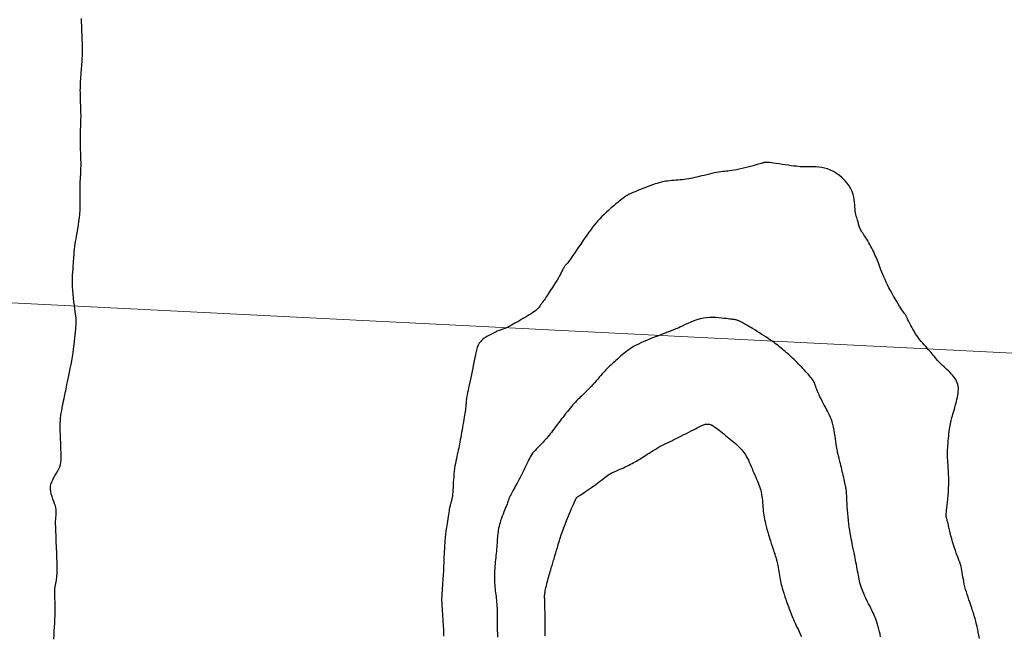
# Model space of a CAD drawing. Header units: millimetres. Extents: x 32690613 to 32693367, y 5343692 to 5344708.
# Tile 57 of 256: x 32692225 to 32692255, y 5343919 to 5343937. Entities that reach past the tile are written whole.
import ezdxf

# ---------------------------------------------------------------- set-up
doc = ezdxf.new("R2010")
doc.units = ezdxf.units.MM
doc.header["$LTSCALE"] = 20
doc.layers.get('0').update_dxf_attribs({"lineweight": 18})
doc.layers.get('Defpoints').update_dxf_attribs({"color": 11, "lineweight": 18})
for name, color, linetype in [('02-DGM_HL_495.00', 142, 'Continuous'), ('02-DGM_HL_495.50', 152, 'Continuous'), ('02-DGM_HL_496.00', 162, 'Continuous')]:
    doc.layers.add(name, color=color, linetype=linetype)

# ---------------------------------------------------------------- blocks, each defined once
blk = doc.blocks.new('A$C78070446')
blk.add_line((4469678.22, 5342449.778), (4469455.556, 5342469.755))

msp = doc.modelspace()

# ---------------------------------------------------------------- linework, layer by layer
at = {"layer": '02-DGM_HL_495.00', "elevation": 495, "flags": 128}
for points in [[(32692226.172, 5343918.49), (32692226.177, 5343918.614), (32692226.183, 5343918.736), (32692226.19, 5343918.857), (32692226.197, 5343918.977), (32692226.202, 5343919.094), (32692226.206, 5343919.209), (32692226.207, 5343919.321), (32692226.208, 5343919.428), (32692226.207, 5343919.529), (32692226.205, 5343919.624), (32692226.203, 5343919.711), (32692226.202, 5343919.789), (32692226.2, 5343919.857), (32692226.2, 5343919.914), (32692226.2, 5343919.962), (32692226.201, 5343920.001), (32692226.203, 5343920.035), (32692226.206, 5343920.063), (32692226.209, 5343920.089), (32692226.214, 5343920.113), (32692226.219, 5343920.137), (32692226.225, 5343920.163), (32692226.232, 5343920.191), (32692226.239, 5343920.223), (32692226.246, 5343920.258), (32692226.252, 5343920.299), (32692226.258, 5343920.344), (32692226.263, 5343920.396), (32692226.266, 5343920.455), (32692226.268, 5343920.521), (32692226.269, 5343920.595), (32692226.268, 5343920.673), (32692226.267, 5343920.757), (32692226.264, 5343920.845), (32692226.261, 5343920.936), (32692226.258, 5343921.028), (32692226.254, 5343921.122), (32692226.251, 5343921.215), (32692226.247, 5343921.308), (32692226.243, 5343921.398), (32692226.24, 5343921.486), (32692226.237, 5343921.57), (32692226.234, 5343921.649), (32692226.231, 5343921.722), (32692226.228, 5343921.788), (32692226.226, 5343921.847), (32692226.224, 5343921.899), (32692226.223, 5343921.945), (32692226.222, 5343921.987), (32692226.222, 5343922.026), (32692226.223, 5343922.063), (32692226.225, 5343922.099), (32692226.228, 5343922.135), (32692226.233, 5343922.173), (32692226.237, 5343922.212), (32692226.241, 5343922.253), (32692226.243, 5343922.297), (32692226.242, 5343922.345), (32692226.238, 5343922.396), (32692226.229, 5343922.451), (32692226.214, 5343922.51), (32692226.193, 5343922.574), (32692226.168, 5343922.642), (32692226.141, 5343922.714), (32692226.114, 5343922.788), (32692226.091, 5343922.863), (32692226.074, 5343922.939), (32692226.065, 5343923.014), (32692226.066, 5343923.088), (32692226.08, 5343923.16), (32692226.104, 5343923.231), (32692226.136, 5343923.299), (32692226.173, 5343923.367), (32692226.213, 5343923.433), (32692226.253, 5343923.498), (32692226.291, 5343923.562), (32692226.323, 5343923.626), (32692226.348, 5343923.69), (32692226.366, 5343923.753), (32692226.379, 5343923.816), (32692226.386, 5343923.879), (32692226.39, 5343923.942), (32692226.39, 5343924.004), (32692226.389, 5343924.067), (32692226.387, 5343924.129), (32692226.384, 5343924.192), (32692226.382, 5343924.254), (32692226.38, 5343924.317), (32692226.377, 5343924.379), (32692226.375, 5343924.441), (32692226.372, 5343924.504), (32692226.37, 5343924.566), (32692226.367, 5343924.629), (32692226.365, 5343924.691), (32692226.363, 5343924.754), (32692226.361, 5343924.818), (32692226.361, 5343924.882), (32692226.362, 5343924.948), (32692226.364, 5343925.016), (32692226.368, 5343925.085), (32692226.374, 5343925.157), (32692226.383, 5343925.232), (32692226.394, 5343925.308), (32692226.406, 5343925.385), (32692226.42, 5343925.461), (32692226.434, 5343925.537), (32692226.449, 5343925.61), (32692226.463, 5343925.679), (32692226.477, 5343925.745), (32692226.489, 5343925.806), (32692226.501, 5343925.863), (32692226.513, 5343925.919), (32692226.525, 5343925.976), (32692226.537, 5343926.036), (32692226.551, 5343926.1), (32692226.565, 5343926.17), (32692226.582, 5343926.249), (32692226.601, 5343926.339), (32692226.621, 5343926.437), (32692226.642, 5343926.542), (32692226.664, 5343926.653), (32692226.686, 5343926.769), (32692226.708, 5343926.888), (32692226.728, 5343927.007), (32692226.747, 5343927.127), (32692226.764, 5343927.245), (32692226.779, 5343927.359), (32692226.792, 5343927.469), (32692226.803, 5343927.574), (32692226.813, 5343927.671), (32692226.822, 5343927.761), (32692226.829, 5343927.84), (32692226.835, 5343927.909), (32692226.839, 5343927.966), (32692226.843, 5343928.014), (32692226.845, 5343928.057), (32692226.845, 5343928.097), (32692226.844, 5343928.138), (32692226.84, 5343928.183), (32692226.835, 5343928.235), (32692226.826, 5343928.298), (32692226.815, 5343928.373), (32692226.803, 5343928.461), (32692226.789, 5343928.558), (32692226.775, 5343928.664), (32692226.762, 5343928.775), (32692226.75, 5343928.89), (32692226.74, 5343929.008), (32692226.734, 5343929.126), (32692226.731, 5343929.242), (32692226.732, 5343929.355), (32692226.735, 5343929.463), (32692226.74, 5343929.566), (32692226.746, 5343929.663), (32692226.753, 5343929.751), (32692226.76, 5343929.83), (32692226.766, 5343929.898), (32692226.771, 5343929.955), (32692226.774, 5343930.002), (32692226.776, 5343930.04), (32692226.778, 5343930.071), (32692226.779, 5343930.096), (32692226.779, 5343930.117), (32692226.78, 5343930.135), (32692226.78, 5343930.152), (32692226.781, 5343930.169), (32692226.782, 5343930.188), (32692226.784, 5343930.21), (32692226.787, 5343930.236), (32692226.791, 5343930.268), (32692226.797, 5343930.307), (32692226.804, 5343930.355), (32692226.813, 5343930.412), (32692226.825, 5343930.481), (32692226.838, 5343930.558), (32692226.853, 5343930.641), (32692226.868, 5343930.729), (32692226.883, 5343930.819), (32692226.898, 5343930.908), (32692226.912, 5343930.994), (32692226.925, 5343931.075), (32692226.935, 5343931.149), (32692226.944, 5343931.217), (32692226.951, 5343931.28), (32692226.956, 5343931.34), (32692226.96, 5343931.397), (32692226.963, 5343931.455), (32692226.964, 5343931.513), (32692226.965, 5343931.574), (32692226.964, 5343931.638), (32692226.964, 5343931.706), (32692226.963, 5343931.776), (32692226.961, 5343931.849), (32692226.96, 5343931.922), (32692226.96, 5343931.997), (32692226.96, 5343932.072), (32692226.961, 5343932.146), (32692226.963, 5343932.219), (32692226.966, 5343932.292), (32692226.969, 5343932.363), (32692226.973, 5343932.432), (32692226.977, 5343932.501), (32692226.98, 5343932.567), (32692226.983, 5343932.633), (32692226.986, 5343932.696), (32692226.987, 5343932.758), (32692226.988, 5343932.818), (32692226.987, 5343932.878), (32692226.986, 5343932.937), (32692226.985, 5343932.996), (32692226.983, 5343933.056), (32692226.981, 5343933.116), (32692226.978, 5343933.178), (32692226.976, 5343933.241), (32692226.974, 5343933.305), (32692226.971, 5343933.371), (32692226.97, 5343933.437), (32692226.968, 5343933.503), (32692226.967, 5343933.568), (32692226.967, 5343933.633), (32692226.967, 5343933.696), (32692226.969, 5343933.758), (32692226.971, 5343933.818), (32692226.974, 5343933.878), (32692226.977, 5343933.936), (32692226.98, 5343933.994), (32692226.982, 5343934.052), (32692226.984, 5343934.111), (32692226.986, 5343934.169), (32692226.987, 5343934.229), (32692226.987, 5343934.289), (32692226.986, 5343934.35), (32692226.985, 5343934.411), (32692226.983, 5343934.473), (32692226.981, 5343934.535), (32692226.979, 5343934.598), (32692226.976, 5343934.66), (32692226.974, 5343934.723), (32692226.971, 5343934.785), (32692226.969, 5343934.848), (32692226.968, 5343934.912), (32692226.967, 5343934.975), (32692226.966, 5343935.04), (32692226.967, 5343935.106), (32692226.968, 5343935.172), (32692226.97, 5343935.24), (32692226.974, 5343935.308), (32692226.978, 5343935.377), (32692226.982, 5343935.445), (32692226.987, 5343935.513), (32692226.993, 5343935.58), (32692226.998, 5343935.646), (32692227.004, 5343935.71), (32692227.009, 5343935.771), (32692227.014, 5343935.832), (32692227.018, 5343935.891), (32692227.023, 5343935.95), (32692227.026, 5343936.009), (32692227.029, 5343936.07), (32692227.031, 5343936.132), (32692227.032, 5343936.196), (32692227.033, 5343936.264), (32692227.032, 5343936.333), (32692227.031, 5343936.404), (32692227.029, 5343936.475), (32692227.027, 5343936.546), (32692227.025, 5343936.615), (32692227.022, 5343936.683), (32692227.02, 5343936.747), (32692227.017, 5343936.807), (32692227.015, 5343936.865), (32692227.013, 5343936.919), (32692227.011, 5343936.971), (32692227.009, 5343937.02), (32692227.007, 5343937.069), (32692227.005, 5343937.116), (32692227.003, 5343937.163), (32692227.002, 5343937.21)], [(32692254.056, 5343918.508), (32692254.04, 5343918.608), (32692254.023, 5343918.701), (32692254.005, 5343918.786), (32692253.988, 5343918.863), (32692253.972, 5343918.93), (32692253.958, 5343918.987), (32692253.946, 5343919.035), (32692253.936, 5343919.075), (32692253.927, 5343919.11), (32692253.918, 5343919.14), (32692253.91, 5343919.167), (32692253.902, 5343919.192), (32692253.894, 5343919.218), (32692253.886, 5343919.246), (32692253.877, 5343919.276), (32692253.866, 5343919.309), (32692253.854, 5343919.346), (32692253.841, 5343919.387), (32692253.826, 5343919.434), (32692253.808, 5343919.486), (32692253.788, 5343919.544), (32692253.766, 5343919.609), (32692253.742, 5343919.68), (32692253.716, 5343919.755), (32692253.691, 5343919.833), (32692253.665, 5343919.913), (32692253.641, 5343919.993), (32692253.62, 5343920.073), (32692253.601, 5343920.151), (32692253.585, 5343920.225), (32692253.573, 5343920.297), (32692253.562, 5343920.365), (32692253.552, 5343920.432), (32692253.542, 5343920.497), (32692253.531, 5343920.561), (32692253.519, 5343920.623), (32692253.504, 5343920.685), (32692253.486, 5343920.747), (32692253.464, 5343920.81), (32692253.441, 5343920.874), (32692253.415, 5343920.94), (32692253.388, 5343921.009), (32692253.36, 5343921.082), (32692253.332, 5343921.16), (32692253.304, 5343921.243), (32692253.276, 5343921.331), (32692253.25, 5343921.423), (32692253.225, 5343921.517), (32692253.201, 5343921.61), (32692253.179, 5343921.701), (32692253.159, 5343921.786), (32692253.141, 5343921.863), (32692253.124, 5343921.931), (32692253.111, 5343921.987), (32692253.099, 5343922.032), (32692253.089, 5343922.069), (32692253.081, 5343922.097), (32692253.074, 5343922.119), (32692253.069, 5343922.136), (32692253.065, 5343922.15), (32692253.061, 5343922.162), (32692253.058, 5343922.173), (32692253.056, 5343922.185), (32692253.055, 5343922.2), (32692253.055, 5343922.219), (32692253.056, 5343922.245), (32692253.059, 5343922.28), (32692253.063, 5343922.324), (32692253.069, 5343922.381), (32692253.077, 5343922.45), (32692253.086, 5343922.531), (32692253.096, 5343922.622), (32692253.106, 5343922.72), (32692253.115, 5343922.825), (32692253.124, 5343922.933), (32692253.13, 5343923.044), (32692253.134, 5343923.154), (32692253.135, 5343923.263), (32692253.134, 5343923.369), (32692253.13, 5343923.471), (32692253.125, 5343923.569), (32692253.12, 5343923.66), (32692253.114, 5343923.744), (32692253.108, 5343923.82), (32692253.103, 5343923.888), (32692253.099, 5343923.945), (32692253.096, 5343923.995), (32692253.094, 5343924.04), (32692253.094, 5343924.081), (32692253.095, 5343924.122), (32692253.096, 5343924.165), (32692253.099, 5343924.211), (32692253.103, 5343924.263), (32692253.107, 5343924.324), (32692253.113, 5343924.391), (32692253.119, 5343924.462), (32692253.125, 5343924.537), (32692253.133, 5343924.612), (32692253.14, 5343924.686), (32692253.148, 5343924.757), (32692253.156, 5343924.823), (32692253.164, 5343924.883), (32692253.173, 5343924.937), (32692253.182, 5343924.987), (32692253.192, 5343925.034), (32692253.202, 5343925.08), (32692253.214, 5343925.126), (32692253.227, 5343925.174), (32692253.242, 5343925.225), (32692253.258, 5343925.28), (32692253.275, 5343925.338), (32692253.293, 5343925.399), (32692253.312, 5343925.463), (32692253.33, 5343925.527), (32692253.348, 5343925.592), (32692253.365, 5343925.657), (32692253.381, 5343925.721), (32692253.395, 5343925.784), (32692253.407, 5343925.844), (32692253.416, 5343925.903), (32692253.422, 5343925.96), (32692253.425, 5343926.015), (32692253.423, 5343926.069), (32692253.417, 5343926.122), (32692253.406, 5343926.173), (32692253.39, 5343926.223), (32692253.368, 5343926.271), (32692253.343, 5343926.318), (32692253.313, 5343926.364), (32692253.28, 5343926.409), (32692253.244, 5343926.453), (32692253.205, 5343926.496), (32692253.165, 5343926.539), (32692253.123, 5343926.581), (32692253.08, 5343926.622), (32692253.036, 5343926.662), (32692252.993, 5343926.703), (32692252.95, 5343926.742), (32692252.908, 5343926.781), (32692252.868, 5343926.82), (32692252.831, 5343926.858), (32692252.796, 5343926.896), (32692252.763, 5343926.934), (32692252.731, 5343926.972), (32692252.7, 5343927.01), (32692252.669, 5343927.05), (32692252.637, 5343927.09), (32692252.603, 5343927.131), (32692252.566, 5343927.173), (32692252.527, 5343927.218), (32692252.484, 5343927.264), (32692252.44, 5343927.312), (32692252.395, 5343927.363), (32692252.348, 5343927.415), (32692252.301, 5343927.47), (32692252.255, 5343927.527), (32692252.21, 5343927.586), (32692252.167, 5343927.648), (32692252.126, 5343927.711), (32692252.087, 5343927.775), (32692252.05, 5343927.837), (32692252.017, 5343927.897), (32692251.987, 5343927.954), (32692251.96, 5343928.006), (32692251.938, 5343928.052), (32692251.919, 5343928.091), (32692251.904, 5343928.125), (32692251.891, 5343928.152), (32692251.881, 5343928.176), (32692251.872, 5343928.196), (32692251.864, 5343928.214), (32692251.855, 5343928.23), (32692251.846, 5343928.245), (32692251.836, 5343928.26), (32692251.824, 5343928.277), (32692251.809, 5343928.297), (32692251.792, 5343928.32), (32692251.772, 5343928.348), (32692251.748, 5343928.382), (32692251.72, 5343928.423), (32692251.688, 5343928.473), (32692251.65, 5343928.531), (32692251.609, 5343928.598), (32692251.565, 5343928.671), (32692251.519, 5343928.749), (32692251.471, 5343928.832), (32692251.424, 5343928.917), (32692251.377, 5343929.003), (32692251.332, 5343929.089), (32692251.29, 5343929.174), (32692251.251, 5343929.256), (32692251.214, 5343929.337), (32692251.18, 5343929.414), (32692251.148, 5343929.489), (32692251.119, 5343929.561), (32692251.092, 5343929.628), (32692251.067, 5343929.692), (32692251.044, 5343929.752), (32692251.023, 5343929.808), (32692251.003, 5343929.861), (32692250.983, 5343929.912), (32692250.963, 5343929.962), (32692250.943, 5343930.012), (32692250.921, 5343930.063), (32692250.898, 5343930.114), (32692250.873, 5343930.168), (32692250.845, 5343930.223), (32692250.816, 5343930.279), (32692250.786, 5343930.335), (32692250.755, 5343930.391), (32692250.724, 5343930.445), (32692250.694, 5343930.498), (32692250.663, 5343930.548), (32692250.633, 5343930.596), (32692250.605, 5343930.64), (32692250.578, 5343930.682), (32692250.553, 5343930.721), (32692250.529, 5343930.758), (32692250.507, 5343930.793), (32692250.488, 5343930.826), (32692250.471, 5343930.858), (32692250.457, 5343930.888), (32692250.445, 5343930.917), (32692250.435, 5343930.945), (32692250.426, 5343930.974), (32692250.418, 5343931.002), (32692250.41, 5343931.031), (32692250.402, 5343931.062), (32692250.393, 5343931.094), (32692250.383, 5343931.128), (32692250.372, 5343931.164), (32692250.36, 5343931.204), (32692250.348, 5343931.246), (32692250.337, 5343931.293), (32692250.327, 5343931.343), (32692250.318, 5343931.398), (32692250.311, 5343931.458), (32692250.306, 5343931.523), (32692250.301, 5343931.592), (32692250.295, 5343931.666), (32692250.286, 5343931.743), (32692250.271, 5343931.822), (32692250.251, 5343931.904), (32692250.222, 5343931.988), (32692250.182, 5343932.072), (32692250.131, 5343932.157), (32692250.07, 5343932.24), (32692250, 5343932.321), (32692249.923, 5343932.398), (32692249.84, 5343932.469), (32692249.753, 5343932.533), (32692249.663, 5343932.59), (32692249.572, 5343932.636), (32692249.482, 5343932.672), (32692249.392, 5343932.698), (32692249.305, 5343932.716), (32692249.22, 5343932.727), (32692249.139, 5343932.733), (32692249.063, 5343932.735), (32692248.991, 5343932.734), (32692248.925, 5343932.733), (32692248.866, 5343932.732), (32692248.811, 5343932.732), (32692248.758, 5343932.733), (32692248.707, 5343932.735), (32692248.653, 5343932.738), (32692248.596, 5343932.743), (32692248.533, 5343932.75), (32692248.462, 5343932.758), (32692248.382, 5343932.769), (32692248.294, 5343932.781), (32692248.203, 5343932.795), (32692248.11, 5343932.808), (32692248.019, 5343932.822), (32692247.933, 5343932.834), (32692247.854, 5343932.845), (32692247.785, 5343932.855), (32692247.728, 5343932.861), (32692247.683, 5343932.866), (32692247.647, 5343932.868), (32692247.62, 5343932.868), (32692247.598, 5343932.867), (32692247.581, 5343932.865), (32692247.566, 5343932.862), (32692247.552, 5343932.858), (32692247.538, 5343932.853), (32692247.521, 5343932.848), (32692247.501, 5343932.842), (32692247.476, 5343932.834), (32692247.445, 5343932.825), (32692247.406, 5343932.814), (32692247.36, 5343932.801), (32692247.303, 5343932.785), (32692247.236, 5343932.767), (32692247.16, 5343932.746), (32692247.079, 5343932.725), (32692246.993, 5343932.704), (32692246.906, 5343932.683), (32692246.821, 5343932.663), (32692246.739, 5343932.646), (32692246.663, 5343932.631), (32692246.595, 5343932.62), (32692246.534, 5343932.612), (32692246.478, 5343932.607), (32692246.425, 5343932.602), (32692246.373, 5343932.597), (32692246.32, 5343932.592), (32692246.265, 5343932.586), (32692246.205, 5343932.577), (32692246.14, 5343932.565), (32692246.071, 5343932.55), (32692245.997, 5343932.533), (32692245.921, 5343932.515), (32692245.843, 5343932.496), (32692245.766, 5343932.477), (32692245.69, 5343932.458), (32692245.616, 5343932.44), (32692245.545, 5343932.423), (32692245.478, 5343932.408), (32692245.413, 5343932.394), (32692245.349, 5343932.382), (32692245.287, 5343932.371), (32692245.226, 5343932.361), (32692245.164, 5343932.352), (32692245.103, 5343932.345), (32692245.04, 5343932.338), (32692244.976, 5343932.333), (32692244.913, 5343932.327), (32692244.85, 5343932.322), (32692244.787, 5343932.317), (32692244.726, 5343932.311), (32692244.667, 5343932.305), (32692244.609, 5343932.297), (32692244.554, 5343932.288), (32692244.501, 5343932.277), (32692244.449, 5343932.265), (32692244.397, 5343932.251), (32692244.345, 5343932.236), (32692244.29, 5343932.218), (32692244.234, 5343932.199), (32692244.174, 5343932.177), (32692244.111, 5343932.153), (32692244.045, 5343932.128), (32692243.978, 5343932.102), (32692243.911, 5343932.076), (32692243.847, 5343932.051), (32692243.786, 5343932.027), (32692243.73, 5343932.004), (32692243.681, 5343931.985), (32692243.64, 5343931.968), (32692243.605, 5343931.954), (32692243.576, 5343931.942), (32692243.552, 5343931.932), (32692243.531, 5343931.923), (32692243.513, 5343931.914), (32692243.496, 5343931.906), (32692243.479, 5343931.896), (32692243.461, 5343931.886), (32692243.44, 5343931.874), (32692243.417, 5343931.859), (32692243.391, 5343931.841), (32692243.359, 5343931.818), (32692243.322, 5343931.791), (32692243.279, 5343931.757), (32692243.229, 5343931.717), (32692243.171, 5343931.67), (32692243.106, 5343931.617), (32692243.037, 5343931.559), (32692242.965, 5343931.497), (32692242.892, 5343931.432), (32692242.819, 5343931.366), (32692242.748, 5343931.3), (32692242.68, 5343931.234), (32692242.618, 5343931.169), (32692242.56, 5343931.106), (32692242.505, 5343931.042), (32692242.452, 5343930.977), (32692242.399, 5343930.91), (32692242.346, 5343930.838), (32692242.291, 5343930.763), (32692242.234, 5343930.681), (32692242.173, 5343930.593), (32692242.11, 5343930.501), (32692242.045, 5343930.407), (32692241.982, 5343930.313), (32692241.92, 5343930.223), (32692241.862, 5343930.138), (32692241.81, 5343930.061), (32692241.765, 5343929.995), (32692241.727, 5343929.941), (32692241.697, 5343929.899), (32692241.673, 5343929.867), (32692241.654, 5343929.842), (32692241.639, 5343929.824), (32692241.627, 5343929.811), (32692241.618, 5343929.801), (32692241.609, 5343929.793), (32692241.6, 5343929.785), (32692241.592, 5343929.776), (32692241.582, 5343929.766), (32692241.573, 5343929.756), (32692241.564, 5343929.743), (32692241.554, 5343929.729), (32692241.544, 5343929.713), (32692241.533, 5343929.694), (32692241.522, 5343929.672), (32692241.51, 5343929.647), (32692241.496, 5343929.618), (32692241.479, 5343929.583), (32692241.459, 5343929.544), (32692241.435, 5343929.498), (32692241.406, 5343929.445), (32692241.372, 5343929.385), (32692241.331, 5343929.317), (32692241.286, 5343929.244), (32692241.237, 5343929.167), (32692241.187, 5343929.089), (32692241.137, 5343929.011), (32692241.088, 5343928.938), (32692241.043, 5343928.869), (32692241.002, 5343928.809), (32692240.968, 5343928.758), (32692240.939, 5343928.716), (32692240.915, 5343928.682), (32692240.895, 5343928.653), (32692240.878, 5343928.629), (32692240.863, 5343928.608), (32692240.85, 5343928.589), (32692240.837, 5343928.57), (32692240.824, 5343928.55), (32692240.81, 5343928.529), (32692240.794, 5343928.507), (32692240.775, 5343928.483), (32692240.752, 5343928.457), (32692240.725, 5343928.43), (32692240.691, 5343928.401), (32692240.651, 5343928.37), (32692240.604, 5343928.337), (32692240.551, 5343928.302), (32692240.493, 5343928.267), (32692240.432, 5343928.23), (32692240.368, 5343928.193), (32692240.303, 5343928.156), (32692240.239, 5343928.12), (32692240.176, 5343928.084), (32692240.117, 5343928.05), (32692240.06, 5343928.018), (32692240.007, 5343927.987), (32692239.957, 5343927.959), (32692239.91, 5343927.933), (32692239.866, 5343927.909), (32692239.826, 5343927.889), (32692239.79, 5343927.871), (32692239.757, 5343927.857), (32692239.726, 5343927.845), (32692239.698, 5343927.835), (32692239.671, 5343927.826), (32692239.644, 5343927.818), (32692239.617, 5343927.809), (32692239.589, 5343927.799), (32692239.56, 5343927.788), (32692239.528, 5343927.774), (32692239.493, 5343927.758), (32692239.457, 5343927.74), (32692239.419, 5343927.721), (32692239.38, 5343927.701), (32692239.34, 5343927.68), (32692239.299, 5343927.658), (32692239.258, 5343927.636), (32692239.216, 5343927.615), (32692239.174, 5343927.592), (32692239.134, 5343927.566), (32692239.094, 5343927.537), (32692239.056, 5343927.502), (32692239.02, 5343927.461), (32692238.987, 5343927.412), (32692238.956, 5343927.353), (32692238.929, 5343927.284), (32692238.905, 5343927.206), (32692238.883, 5343927.121), (32692238.863, 5343927.029), (32692238.844, 5343926.932), (32692238.825, 5343926.831), (32692238.806, 5343926.729), (32692238.787, 5343926.627), (32692238.767, 5343926.525), (32692238.747, 5343926.425), (32692238.726, 5343926.329), (32692238.706, 5343926.236), (32692238.686, 5343926.148), (32692238.667, 5343926.066), (32692238.651, 5343925.991), (32692238.636, 5343925.924), (32692238.624, 5343925.865), (32692238.615, 5343925.813), (32692238.607, 5343925.768), (32692238.601, 5343925.729), (32692238.597, 5343925.693), (32692238.593, 5343925.659), (32692238.59, 5343925.628), (32692238.588, 5343925.596), (32692238.585, 5343925.564), (32692238.582, 5343925.529), (32692238.578, 5343925.493), (32692238.574, 5343925.453), (32692238.569, 5343925.409), (32692238.563, 5343925.361), (32692238.555, 5343925.307), (32692238.546, 5343925.248), (32692238.536, 5343925.181), (32692238.524, 5343925.11), (32692238.511, 5343925.034), (32692238.497, 5343924.956), (32692238.483, 5343924.877), (32692238.469, 5343924.797), (32692238.455, 5343924.719), (32692238.441, 5343924.643), (32692238.428, 5343924.572), (32692238.416, 5343924.503), (32692238.403, 5343924.438), (32692238.391, 5343924.374), (32692238.379, 5343924.312), (32692238.367, 5343924.25), (32692238.354, 5343924.189), (32692238.341, 5343924.126), (32692238.326, 5343924.062), (32692238.312, 5343923.997), (32692238.297, 5343923.929), (32692238.282, 5343923.86), (32692238.268, 5343923.788), (32692238.254, 5343923.714), (32692238.242, 5343923.637), (32692238.232, 5343923.557), (32692238.223, 5343923.474), (32692238.216, 5343923.39), (32692238.21, 5343923.305), (32692238.205, 5343923.221), (32692238.201, 5343923.139), (32692238.197, 5343923.062), (32692238.192, 5343922.989), (32692238.188, 5343922.922), (32692238.182, 5343922.863), (32692238.176, 5343922.811), (32692238.169, 5343922.766), (32692238.162, 5343922.726), (32692238.155, 5343922.691), (32692238.148, 5343922.66), (32692238.141, 5343922.632), (32692238.134, 5343922.607), (32692238.127, 5343922.584), (32692238.12, 5343922.562), (32692238.114, 5343922.539), (32692238.107, 5343922.514), (32692238.1, 5343922.486), (32692238.093, 5343922.453), (32692238.085, 5343922.414), (32692238.077, 5343922.368), (32692238.068, 5343922.313), (32692238.058, 5343922.252), (32692238.047, 5343922.187), (32692238.037, 5343922.118), (32692238.026, 5343922.05), (32692238.016, 5343921.982), (32692238.007, 5343921.918), (32692237.998, 5343921.86), (32692237.99, 5343921.808), (32692237.983, 5343921.762), (32692237.977, 5343921.718), (32692237.971, 5343921.675), (32692237.965, 5343921.631), (32692237.96, 5343921.582), (32692237.956, 5343921.528), (32692237.951, 5343921.465), (32692237.946, 5343921.393), (32692237.941, 5343921.312), (32692237.936, 5343921.227), (32692237.932, 5343921.139), (32692237.927, 5343921.052), (32692237.923, 5343920.969), (32692237.92, 5343920.892), (32692237.917, 5343920.823), (32692237.915, 5343920.766), (32692237.914, 5343920.718), (32692237.913, 5343920.677), (32692237.912, 5343920.638), (32692237.91, 5343920.601), (32692237.908, 5343920.561), (32692237.906, 5343920.517), (32692237.903, 5343920.465), (32692237.899, 5343920.403), (32692237.894, 5343920.334), (32692237.888, 5343920.259), (32692237.882, 5343920.18), (32692237.877, 5343920.101), (32692237.871, 5343920.024), (32692237.866, 5343919.95), (32692237.861, 5343919.883), (32692237.858, 5343919.825), (32692237.856, 5343919.773), (32692237.854, 5343919.725), (32692237.854, 5343919.68), (32692237.854, 5343919.635), (32692237.856, 5343919.587), (32692237.858, 5343919.534), (32692237.861, 5343919.475), (32692237.866, 5343919.407), (32692237.871, 5343919.332), (32692237.876, 5343919.252), (32692237.882, 5343919.171), (32692237.888, 5343919.089), (32692237.893, 5343919.01), (32692237.898, 5343918.936), (32692237.902, 5343918.87), (32692237.906, 5343918.812), (32692237.908, 5343918.761), (32692237.91, 5343918.715), (32692237.911, 5343918.672), (32692237.912, 5343918.629), (32692237.912, 5343918.584)]]:
    msp.add_lwpolyline(points, dxfattribs=at)
at = {"layer": '02-DGM_HL_495.50', "elevation": 495.5, "flags": 128}
msp.add_lwpolyline([(32692251.08, 5343918.563), (32692251.063, 5343918.638), (32692251.044, 5343918.714), (32692251.024, 5343918.791), (32692251.005, 5343918.867), (32692250.985, 5343918.939), (32692250.965, 5343919.005), (32692250.946, 5343919.065), (32692250.926, 5343919.119), (32692250.906, 5343919.169), (32692250.886, 5343919.218), (32692250.863, 5343919.266), (32692250.839, 5343919.315), (32692250.813, 5343919.368), (32692250.783, 5343919.427), (32692250.751, 5343919.491), (32692250.716, 5343919.561), (32692250.68, 5343919.635), (32692250.643, 5343919.711), (32692250.608, 5343919.788), (32692250.574, 5343919.864), (32692250.542, 5343919.938), (32692250.515, 5343920.007), (32692250.492, 5343920.072), (32692250.472, 5343920.132), (32692250.457, 5343920.19), (32692250.443, 5343920.245), (32692250.432, 5343920.3), (32692250.421, 5343920.356), (32692250.411, 5343920.413), (32692250.401, 5343920.473), (32692250.389, 5343920.537), (32692250.377, 5343920.604), (32692250.364, 5343920.672), (32692250.351, 5343920.741), (32692250.338, 5343920.809), (32692250.325, 5343920.874), (32692250.313, 5343920.936), (32692250.301, 5343920.992), (32692250.291, 5343921.043), (32692250.282, 5343921.089), (32692250.274, 5343921.133), (32692250.265, 5343921.176), (32692250.256, 5343921.219), (32692250.247, 5343921.266), (32692250.237, 5343921.318), (32692250.225, 5343921.376), (32692250.212, 5343921.442), (32692250.198, 5343921.516), (32692250.183, 5343921.597), (32692250.167, 5343921.683), (32692250.152, 5343921.775), (32692250.137, 5343921.871), (32692250.123, 5343921.971), (32692250.111, 5343922.074), (32692250.1, 5343922.179), (32692250.091, 5343922.283), (32692250.083, 5343922.387), (32692250.077, 5343922.486), (32692250.071, 5343922.581), (32692250.066, 5343922.668), (32692250.063, 5343922.747), (32692250.059, 5343922.816), (32692250.056, 5343922.872), (32692250.053, 5343922.919), (32692250.049, 5343922.958), (32692250.046, 5343922.991), (32692250.041, 5343923.021), (32692250.036, 5343923.051), (32692250.03, 5343923.082), (32692250.023, 5343923.117), (32692250.014, 5343923.157), (32692250.004, 5343923.203), (32692249.993, 5343923.254), (32692249.981, 5343923.308), (32692249.968, 5343923.365), (32692249.954, 5343923.425), (32692249.94, 5343923.486), (32692249.926, 5343923.548), (32692249.912, 5343923.61), (32692249.897, 5343923.671), (32692249.883, 5343923.731), (32692249.869, 5343923.788), (32692249.856, 5343923.843), (32692249.843, 5343923.895), (32692249.831, 5343923.942), (32692249.82, 5343923.984), (32692249.81, 5343924.022), (32692249.801, 5343924.056), (32692249.792, 5343924.088), (32692249.784, 5343924.121), (32692249.777, 5343924.158), (32692249.769, 5343924.199), (32692249.761, 5343924.246), (32692249.753, 5343924.303), (32692249.744, 5343924.371), (32692249.734, 5343924.447), (32692249.723, 5343924.53), (32692249.71, 5343924.617), (32692249.696, 5343924.707), (32692249.681, 5343924.797), (32692249.663, 5343924.884), (32692249.643, 5343924.966), (32692249.621, 5343925.043), (32692249.597, 5343925.113), (32692249.571, 5343925.18), (32692249.542, 5343925.242), (32692249.513, 5343925.303), (32692249.482, 5343925.362), (32692249.45, 5343925.421), (32692249.417, 5343925.482), (32692249.384, 5343925.544), (32692249.35, 5343925.607), (32692249.317, 5343925.672), (32692249.285, 5343925.735), (32692249.254, 5343925.798), (32692249.226, 5343925.858), (32692249.2, 5343925.916), (32692249.177, 5343925.97), (32692249.158, 5343926.019), (32692249.141, 5343926.064), (32692249.126, 5343926.106), (32692249.113, 5343926.146), (32692249.099, 5343926.183), (32692249.084, 5343926.219), (32692249.068, 5343926.254), (32692249.049, 5343926.289), (32692249.027, 5343926.324), (32692249.001, 5343926.36), (32692248.972, 5343926.396), (32692248.94, 5343926.434), (32692248.906, 5343926.473), (32692248.869, 5343926.513), (32692248.83, 5343926.554), (32692248.789, 5343926.598), (32692248.747, 5343926.643), (32692248.703, 5343926.689), (32692248.657, 5343926.737), (32692248.611, 5343926.784), (32692248.565, 5343926.832), (32692248.518, 5343926.879), (32692248.471, 5343926.925), (32692248.425, 5343926.969), (32692248.38, 5343927.012), (32692248.335, 5343927.052), (32692248.291, 5343927.091), (32692248.248, 5343927.128), (32692248.205, 5343927.165), (32692248.163, 5343927.2), (32692248.122, 5343927.234), (32692248.081, 5343927.267), (32692248.041, 5343927.3), (32692248, 5343927.333), (32692247.959, 5343927.366), (32692247.916, 5343927.4), (32692247.87, 5343927.435), (32692247.82, 5343927.471), (32692247.766, 5343927.51), (32692247.707, 5343927.55), (32692247.643, 5343927.593), (32692247.574, 5343927.638), (32692247.503, 5343927.683), (32692247.431, 5343927.728), (32692247.359, 5343927.773), (32692247.29, 5343927.815), (32692247.225, 5343927.854), (32692247.166, 5343927.89), (32692247.113, 5343927.921), (32692247.067, 5343927.948), (32692247.027, 5343927.971), (32692246.992, 5343927.991), (32692246.962, 5343928.009), (32692246.935, 5343928.024), (32692246.91, 5343928.037), (32692246.888, 5343928.049), (32692246.868, 5343928.061), (32692246.848, 5343928.071), (32692246.829, 5343928.081), (32692246.81, 5343928.09), (32692246.791, 5343928.098), (32692246.772, 5343928.105), (32692246.752, 5343928.112), (32692246.73, 5343928.118), (32692246.708, 5343928.122), (32692246.682, 5343928.127), (32692246.654, 5343928.131), (32692246.621, 5343928.135), (32692246.583, 5343928.139), (32692246.539, 5343928.144), (32692246.489, 5343928.15), (32692246.43, 5343928.157), (32692246.363, 5343928.165), (32692246.288, 5343928.174), (32692246.207, 5343928.182), (32692246.12, 5343928.188), (32692246.029, 5343928.19), (32692245.935, 5343928.189), (32692245.838, 5343928.181), (32692245.74, 5343928.167), (32692245.642, 5343928.146), (32692245.546, 5343928.118), (32692245.451, 5343928.086), (32692245.36, 5343928.05), (32692245.274, 5343928.014), (32692245.193, 5343927.977), (32692245.119, 5343927.942), (32692245.053, 5343927.911), (32692244.996, 5343927.884), (32692244.948, 5343927.862), (32692244.906, 5343927.844), (32692244.871, 5343927.829), (32692244.841, 5343927.817), (32692244.816, 5343927.807), (32692244.794, 5343927.799), (32692244.775, 5343927.791), (32692244.757, 5343927.785), (32692244.738, 5343927.778), (32692244.718, 5343927.77), (32692244.694, 5343927.76), (32692244.665, 5343927.749), (32692244.629, 5343927.735), (32692244.584, 5343927.718), (32692244.528, 5343927.696), (32692244.461, 5343927.671), (32692244.384, 5343927.641), (32692244.299, 5343927.609), (32692244.21, 5343927.574), (32692244.119, 5343927.537), (32692244.029, 5343927.5), (32692243.941, 5343927.463), (32692243.859, 5343927.426), (32692243.784, 5343927.391), (32692243.717, 5343927.357), (32692243.655, 5343927.323), (32692243.599, 5343927.289), (32692243.545, 5343927.255), (32692243.495, 5343927.22), (32692243.445, 5343927.184), (32692243.396, 5343927.145), (32692243.346, 5343927.105), (32692243.295, 5343927.063), (32692243.245, 5343927.02), (32692243.196, 5343926.977), (32692243.148, 5343926.934), (32692243.102, 5343926.894), (32692243.06, 5343926.855), (32692243.02, 5343926.819), (32692242.984, 5343926.787), (32692242.951, 5343926.758), (32692242.92, 5343926.73), (32692242.891, 5343926.702), (32692242.862, 5343926.674), (32692242.832, 5343926.644), (32692242.801, 5343926.612), (32692242.767, 5343926.575), (32692242.731, 5343926.534), (32692242.692, 5343926.488), (32692242.65, 5343926.439), (32692242.605, 5343926.387), (32692242.559, 5343926.333), (32692242.511, 5343926.278), (32692242.461, 5343926.222), (32692242.41, 5343926.166), (32692242.358, 5343926.111), (32692242.306, 5343926.057), (32692242.255, 5343926.005), (32692242.204, 5343925.955), (32692242.156, 5343925.908), (32692242.11, 5343925.863), (32692242.068, 5343925.822), (32692242.029, 5343925.786), (32692241.995, 5343925.753), (32692241.965, 5343925.723), (32692241.937, 5343925.695), (32692241.911, 5343925.668), (32692241.885, 5343925.641), (32692241.859, 5343925.612), (32692241.831, 5343925.58), (32692241.799, 5343925.544), (32692241.765, 5343925.503), (32692241.727, 5343925.458), (32692241.686, 5343925.409), (32692241.644, 5343925.357), (32692241.6, 5343925.302), (32692241.556, 5343925.247), (32692241.511, 5343925.19), (32692241.468, 5343925.134), (32692241.426, 5343925.079), (32692241.385, 5343925.024), (32692241.345, 5343924.971), (32692241.306, 5343924.919), (32692241.268, 5343924.868), (32692241.231, 5343924.819), (32692241.195, 5343924.771), (32692241.159, 5343924.725), (32692241.124, 5343924.681), (32692241.089, 5343924.638), (32692241.054, 5343924.596), (32692241.019, 5343924.555), (32692240.983, 5343924.515), (32692240.947, 5343924.475), (32692240.91, 5343924.435), (32692240.871, 5343924.395), (32692240.831, 5343924.354), (32692240.791, 5343924.312), (32692240.75, 5343924.27), (32692240.709, 5343924.227), (32692240.67, 5343924.184), (32692240.632, 5343924.14), (32692240.596, 5343924.095), (32692240.564, 5343924.05), (32692240.535, 5343924.004), (32692240.508, 5343923.957), (32692240.483, 5343923.908), (32692240.458, 5343923.856), (32692240.432, 5343923.801), (32692240.405, 5343923.741), (32692240.375, 5343923.676), (32692240.341, 5343923.605), (32692240.303, 5343923.528), (32692240.261, 5343923.447), (32692240.216, 5343923.363), (32692240.171, 5343923.279), (32692240.127, 5343923.196), (32692240.084, 5343923.118), (32692240.044, 5343923.046), (32692240.01, 5343922.982), (32692239.98, 5343922.928), (32692239.956, 5343922.882), (32692239.937, 5343922.845), (32692239.922, 5343922.815), (32692239.91, 5343922.791), (32692239.9, 5343922.771), (32692239.893, 5343922.754), (32692239.888, 5343922.74), (32692239.883, 5343922.726), (32692239.879, 5343922.713), (32692239.874, 5343922.698), (32692239.868, 5343922.681), (32692239.861, 5343922.66), (32692239.852, 5343922.634), (32692239.84, 5343922.601), (32692239.824, 5343922.561), (32692239.805, 5343922.513), (32692239.782, 5343922.458), (32692239.758, 5343922.397), (32692239.732, 5343922.332), (32692239.705, 5343922.265), (32692239.679, 5343922.197), (32692239.655, 5343922.13), (32692239.632, 5343922.065), (32692239.613, 5343922.003), (32692239.596, 5343921.945), (32692239.582, 5343921.889), (32692239.57, 5343921.835), (32692239.56, 5343921.781), (32692239.552, 5343921.728), (32692239.545, 5343921.675), (32692239.539, 5343921.621), (32692239.534, 5343921.565), (32692239.53, 5343921.507), (32692239.526, 5343921.448), (32692239.522, 5343921.387), (32692239.518, 5343921.326), (32692239.514, 5343921.264), (32692239.509, 5343921.202), (32692239.504, 5343921.139), (32692239.498, 5343921.076), (32692239.491, 5343921.013), (32692239.484, 5343920.95), (32692239.477, 5343920.885), (32692239.47, 5343920.82), (32692239.463, 5343920.754), (32692239.457, 5343920.687), (32692239.452, 5343920.618), (32692239.449, 5343920.548), (32692239.446, 5343920.476), (32692239.445, 5343920.404), (32692239.445, 5343920.333), (32692239.447, 5343920.262), (32692239.449, 5343920.193), (32692239.453, 5343920.126), (32692239.458, 5343920.062), (32692239.464, 5343920.002), (32692239.47, 5343919.944), (32692239.477, 5343919.888), (32692239.485, 5343919.833), (32692239.492, 5343919.778), (32692239.499, 5343919.723), (32692239.506, 5343919.667), (32692239.511, 5343919.608), (32692239.516, 5343919.548), (32692239.52, 5343919.485), (32692239.522, 5343919.42), (32692239.524, 5343919.354), (32692239.526, 5343919.288), (32692239.526, 5343919.222), (32692239.527, 5343919.157), (32692239.527, 5343919.094), (32692239.528, 5343919.032), (32692239.528, 5343918.972), (32692239.529, 5343918.913), (32692239.53, 5343918.855), (32692239.53, 5343918.796), (32692239.531, 5343918.737), (32692239.532, 5343918.676), (32692239.534, 5343918.614), (32692239.536, 5343918.549)], dxfattribs=at)
at = {"layer": '02-DGM_HL_496.00', "elevation": 496, "flags": 128}
msp.add_lwpolyline([(32692240.976, 5343918.595), (32692240.975, 5343918.702), (32692240.974, 5343918.811), (32692240.972, 5343918.918), (32692240.971, 5343919.023), (32692240.97, 5343919.124), (32692240.969, 5343919.219), (32692240.968, 5343919.307), (32692240.967, 5343919.386), (32692240.966, 5343919.454), (32692240.965, 5343919.511), (32692240.965, 5343919.557), (32692240.964, 5343919.594), (32692240.963, 5343919.623), (32692240.963, 5343919.647), (32692240.962, 5343919.666), (32692240.961, 5343919.682), (32692240.96, 5343919.697), (32692240.958, 5343919.712), (32692240.956, 5343919.728), (32692240.955, 5343919.745), (32692240.954, 5343919.764), (32692240.954, 5343919.786), (32692240.956, 5343919.811), (32692240.958, 5343919.84), (32692240.963, 5343919.874), (32692240.969, 5343919.912), (32692240.977, 5343919.955), (32692240.987, 5343920.001), (32692240.998, 5343920.051), (32692241.01, 5343920.103), (32692241.023, 5343920.157), (32692241.037, 5343920.212), (32692241.052, 5343920.267), (32692241.066, 5343920.322), (32692241.081, 5343920.377), (32692241.096, 5343920.43), (32692241.111, 5343920.482), (32692241.126, 5343920.533), (32692241.14, 5343920.581), (32692241.154, 5343920.627), (32692241.167, 5343920.671), (32692241.179, 5343920.711), (32692241.191, 5343920.75), (32692241.204, 5343920.788), (32692241.216, 5343920.828), (32692241.229, 5343920.871), (32692241.243, 5343920.917), (32692241.259, 5343920.969), (32692241.276, 5343921.029), (32692241.295, 5343921.096), (32692241.317, 5343921.171), (32692241.34, 5343921.253), (32692241.366, 5343921.341), (32692241.395, 5343921.435), (32692241.426, 5343921.533), (32692241.46, 5343921.634), (32692241.496, 5343921.739), (32692241.535, 5343921.846), (32692241.576, 5343921.953), (32692241.617, 5343922.058), (32692241.658, 5343922.16), (32692241.698, 5343922.257), (32692241.736, 5343922.346), (32692241.77, 5343922.427), (32692241.8, 5343922.496), (32692241.825, 5343922.554), (32692241.845, 5343922.6), (32692241.861, 5343922.636), (32692241.874, 5343922.664), (32692241.883, 5343922.685), (32692241.891, 5343922.701), (32692241.896, 5343922.713), (32692241.901, 5343922.721), (32692241.905, 5343922.729), (32692241.909, 5343922.735), (32692241.912, 5343922.741), (32692241.916, 5343922.746), (32692241.919, 5343922.75), (32692241.921, 5343922.754), (32692241.924, 5343922.757), (32692241.927, 5343922.76), (32692241.93, 5343922.764), (32692241.934, 5343922.768), (32692241.941, 5343922.773), (32692241.95, 5343922.78), (32692241.965, 5343922.791), (32692241.984, 5343922.804), (32692242.01, 5343922.822), (32692242.044, 5343922.845), (32692242.085, 5343922.873), (32692242.135, 5343922.905), (32692242.189, 5343922.942), (32692242.249, 5343922.982), (32692242.311, 5343923.024), (32692242.374, 5343923.068), (32692242.438, 5343923.112), (32692242.5, 5343923.157), (32692242.559, 5343923.201), (32692242.615, 5343923.244), (32692242.669, 5343923.285), (32692242.72, 5343923.324), (32692242.768, 5343923.361), (32692242.813, 5343923.395), (32692242.855, 5343923.426), (32692242.894, 5343923.453), (32692242.931, 5343923.476), (32692242.966, 5343923.496), (32692243, 5343923.513), (32692243.034, 5343923.529), (32692243.068, 5343923.544), (32692243.104, 5343923.559), (32692243.143, 5343923.575), (32692243.185, 5343923.593), (32692243.23, 5343923.614), (32692243.28, 5343923.636), (32692243.331, 5343923.66), (32692243.384, 5343923.686), (32692243.438, 5343923.712), (32692243.491, 5343923.738), (32692243.543, 5343923.764), (32692243.592, 5343923.79), (32692243.639, 5343923.815), (32692243.683, 5343923.839), (32692243.725, 5343923.862), (32692243.767, 5343923.887), (32692243.809, 5343923.912), (32692243.852, 5343923.938), (32692243.897, 5343923.966), (32692243.945, 5343923.996), (32692243.996, 5343924.029), (32692244.05, 5343924.065), (32692244.107, 5343924.101), (32692244.166, 5343924.139), (32692244.226, 5343924.177), (32692244.287, 5343924.215), (32692244.349, 5343924.252), (32692244.41, 5343924.287), (32692244.471, 5343924.321), (32692244.532, 5343924.353), (32692244.593, 5343924.384), (32692244.656, 5343924.414), (32692244.719, 5343924.445), (32692244.785, 5343924.476), (32692244.853, 5343924.509), (32692244.924, 5343924.544), (32692244.999, 5343924.58), (32692245.076, 5343924.619), (32692245.153, 5343924.658), (32692245.23, 5343924.697), (32692245.305, 5343924.735), (32692245.376, 5343924.771), (32692245.442, 5343924.805), (32692245.502, 5343924.836), (32692245.553, 5343924.862), (32692245.598, 5343924.885), (32692245.637, 5343924.905), (32692245.669, 5343924.921), (32692245.697, 5343924.935), (32692245.721, 5343924.946), (32692245.742, 5343924.955), (32692245.761, 5343924.962), (32692245.778, 5343924.968), (32692245.793, 5343924.972), (32692245.807, 5343924.975), (32692245.821, 5343924.977), (32692245.833, 5343924.979), (32692245.845, 5343924.979), (32692245.856, 5343924.979), (32692245.866, 5343924.979), (32692245.877, 5343924.978), (32692245.887, 5343924.977), (32692245.898, 5343924.976), (32692245.908, 5343924.974), (32692245.92, 5343924.972), (32692245.931, 5343924.969), (32692245.944, 5343924.965), (32692245.958, 5343924.96), (32692245.972, 5343924.955), (32692245.989, 5343924.948), (32692246.007, 5343924.939), (32692246.027, 5343924.928), (32692246.05, 5343924.914), (32692246.077, 5343924.897), (32692246.106, 5343924.877), (32692246.14, 5343924.852), (32692246.178, 5343924.824), (32692246.219, 5343924.791), (32692246.264, 5343924.756), (32692246.311, 5343924.718), (32692246.359, 5343924.678), (32692246.409, 5343924.637), (32692246.46, 5343924.595), (32692246.51, 5343924.553), (32692246.56, 5343924.511), (32692246.609, 5343924.47), (32692246.657, 5343924.43), (32692246.703, 5343924.39), (32692246.747, 5343924.35), (32692246.79, 5343924.311), (32692246.829, 5343924.272), (32692246.866, 5343924.234), (32692246.901, 5343924.196), (32692246.932, 5343924.158), (32692246.962, 5343924.118), (32692246.99, 5343924.078), (32692247.016, 5343924.035), (32692247.043, 5343923.989), (32692247.069, 5343923.939), (32692247.095, 5343923.886), (32692247.122, 5343923.828), (32692247.15, 5343923.766), (32692247.178, 5343923.702), (32692247.206, 5343923.635), (32692247.234, 5343923.568), (32692247.262, 5343923.502), (32692247.289, 5343923.436), (32692247.316, 5343923.373), (32692247.342, 5343923.313), (32692247.368, 5343923.256), (32692247.391, 5343923.2), (32692247.414, 5343923.146), (32692247.434, 5343923.092), (32692247.453, 5343923.037), (32692247.47, 5343922.981), (32692247.484, 5343922.923), (32692247.496, 5343922.863), (32692247.505, 5343922.8), (32692247.513, 5343922.736), (32692247.52, 5343922.671), (32692247.525, 5343922.605), (32692247.53, 5343922.54), (32692247.535, 5343922.475), (32692247.541, 5343922.412), (32692247.546, 5343922.351), (32692247.553, 5343922.29), (32692247.562, 5343922.229), (32692247.571, 5343922.168), (32692247.583, 5343922.104), (32692247.597, 5343922.037), (32692247.613, 5343921.965), (32692247.633, 5343921.889), (32692247.655, 5343921.807), (32692247.68, 5343921.72), (32692247.706, 5343921.632), (32692247.733, 5343921.543), (32692247.76, 5343921.457), (32692247.785, 5343921.375), (32692247.81, 5343921.3), (32692247.831, 5343921.233), (32692247.85, 5343921.177), (32692247.865, 5343921.13), (32692247.878, 5343921.091), (32692247.889, 5343921.059), (32692247.898, 5343921.033), (32692247.905, 5343921.012), (32692247.912, 5343920.995), (32692247.917, 5343920.98), (32692247.922, 5343920.966), (32692247.927, 5343920.952), (32692247.932, 5343920.936), (32692247.937, 5343920.919), (32692247.942, 5343920.898), (32692247.948, 5343920.873), (32692247.955, 5343920.842), (32692247.962, 5343920.805), (32692247.971, 5343920.759), (32692247.981, 5343920.708), (32692247.991, 5343920.652), (32692248.002, 5343920.592), (32692248.013, 5343920.53), (32692248.025, 5343920.468), (32692248.036, 5343920.406), (32692248.046, 5343920.347), (32692248.057, 5343920.292), (32692248.067, 5343920.239), (32692248.077, 5343920.188), (32692248.089, 5343920.137), (32692248.101, 5343920.085), (32692248.115, 5343920.031), (32692248.131, 5343919.973), (32692248.15, 5343919.911), (32692248.171, 5343919.843), (32692248.195, 5343919.771), (32692248.221, 5343919.696), (32692248.247, 5343919.62), (32692248.274, 5343919.545), (32692248.301, 5343919.471), (32692248.327, 5343919.401), (32692248.351, 5343919.336), (32692248.373, 5343919.278), (32692248.395, 5343919.224), (32692248.415, 5343919.175), (32692248.435, 5343919.127), (32692248.456, 5343919.079), (32692248.478, 5343919.029), (32692248.503, 5343918.977), (32692248.53, 5343918.92), (32692248.56, 5343918.857), (32692248.592, 5343918.789), (32692248.627, 5343918.717), (32692248.661, 5343918.644), (32692248.695, 5343918.571)], dxfattribs=at)

# ---------------------------------------------------------------- block references
at = {"layer": 'Defpoints', "rotation": 2.237485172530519}
msp.add_blockref('A$C78070446', (28434719.524, -168960.664), dxfattribs=at)

doc.saveas('drawing.dxf')
